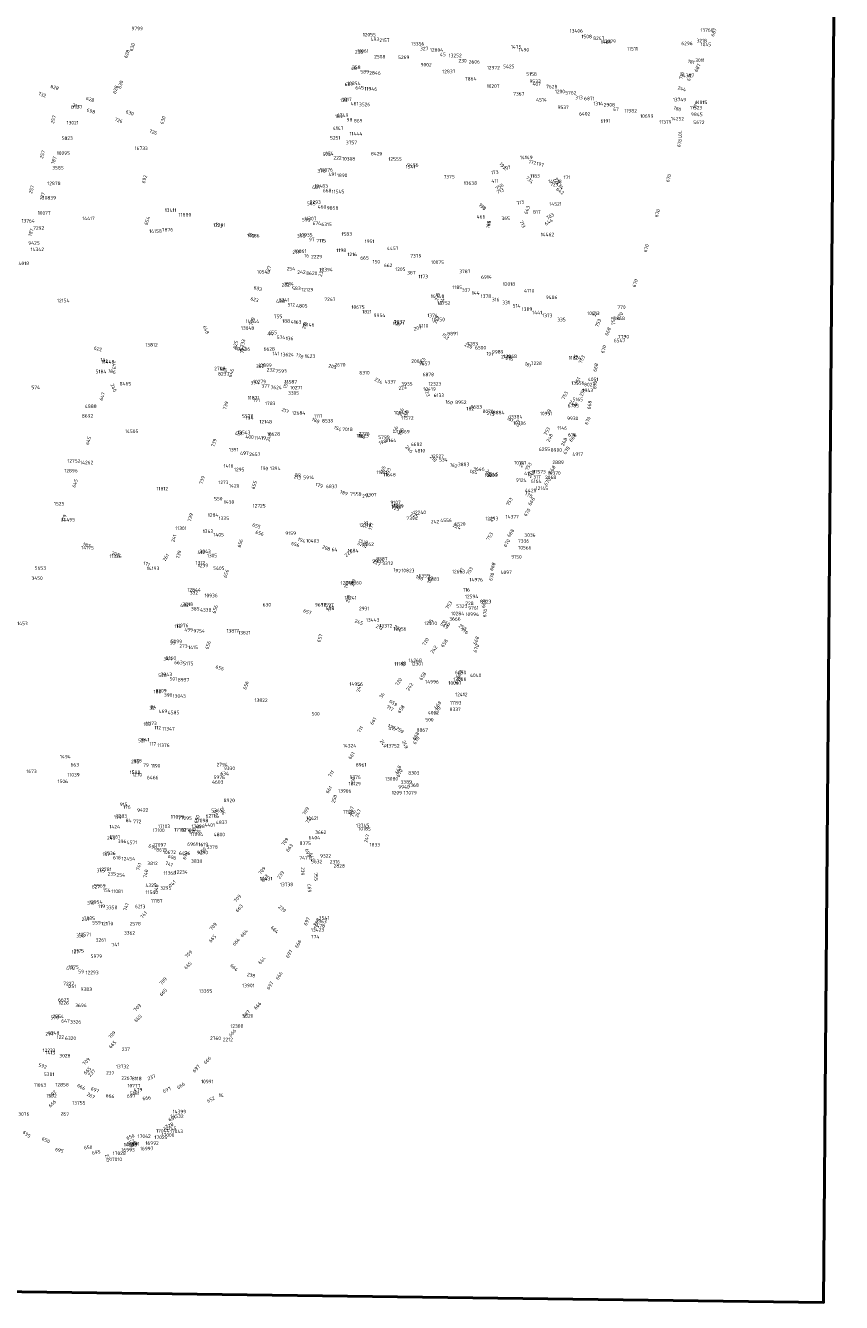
# Model space of a CAD drawing. Header units: metres. Extents: x 0 to 94175, y 0 to 466755.
# Tile 8 of 9: x 93760 to 94175, y 465553 to 466204. Entities that reach past the tile are written whole.
import ezdxf

# ---------------------------------------------------------------- set-up
doc = ezdxf.new("R2010")
doc.units = ezdxf.units.M
for name, color, linetype in [('120060_GRAS_RAND_BEPL_MText', 7, 'CONTINUOUS'), ('120070_GRAS_RAND_VERH_MText', 7, 'CONTINUOUS'), ('130020_ROZEN_RAND_GRASVERH_MText', 7, 'CONTINUOUS'), ('141020_OPGAHEESTR_RAND_GRASVERH_MText', 7, 'CONTINUOUS'), ('160020_BODEMBEDEK_RAND_GRASVERH_MText', 7, 'CONTINUOUS'), ('OEG_CAD_BOOM_POELGEEST_2023-0116_MText', 7, 'CONTINUOUS'), ('OEG_GV_BODEMBEDEKKERS_POELGEEST_IB_2023-0115_MText', 7, 'CONTINUOUS'), ('OEG_GV_BOSPANTSOEN_POELGEEST_IB_2023-0115_MText', 7, 'CONTINUOUS'), ('OEG_GV_GRAS_POELGEEST_IB_2023-0115_MText', 7, 'CONTINUOUS'), ('OEG_GV_HAAG_POELGEEST_IB_2023-0115_MText', 7, 'CONTINUOUS'), ('OEG_GV_HALFVERHARDING_POELGEEST_2023-0116_MText', 7, 'CONTINUOUS'), ('OEG_GV_OPGAANDE HEESTERS_POELGEEST_IB_2023-0115_MText', 7, 'CONTINUOUS'), ('OEG_GV_ROZEN_POELGEEST_IB_2023-0115_MText', 7, 'CONTINUOUS')]:
    doc.layers.add(name, color=color, linetype=linetype)
doc.layers.add('Kader_A0', color=4, linetype='CONTINUOUS', lineweight=50)
doc.styles.add('Leiden', font='isocp.shx')

msp = doc.modelspace()

# ---------------------------------------------------------------- linework, layer by layer
at = {"layer": 'Kader_A0', "flags": 128}
msp.add_lwpolyline([(94175.19, 466695.59), (94166.12, 465552.95), (93451.27, 465562.4), (93449.61, 465747.7), (93382.65, 465743.38), (93385.21, 466699.98)], close=True, dxfattribs=at)

# ---------------------------------------------------------------- texts
at = {"layer": '120060_GRAS_RAND_BEPL_MText', "color": 0, "char_height": 1.8, "attachment_point": 8, "style": 'Leiden'}
for s, insert, rotation in [('181', (94098.5, 466184.3), 346.88751), ('244', (94093.7, 466170.58), 344.1871), ('180', (94091.39, 466160.34), 343.35875), ('179', (94101.9, 466162.69), 69.93647), ('257', (93774.64, 466155.51), 72.61838), ('257', (93769.06, 466137.68), 72.61838), ('187', (93774.86, 466134.74), 72.40712), ('172', (94017.68, 466132.99), 350.36333), ('173', (93998.7, 466127.95), 6.26623), ('257', (93763.48, 466119.86), 72.61838), ('171', (94029.46, 466124.12), 291.30288), ('187', (93769.03, 466116.35), 72.40712), ('170', (93991.74, 466110.63), 317.92712), ('169', (93996.34, 466102.12), 78.62499), ('187', (93763.2, 466097.96), 72.40712), ('243', (93803.74, 466030.61), 275.49326), ('186', (93803.4, 466026.47), 346.72651), ('185', (93860.05, 466027.48), 341.6914), ('251', (94041.65, 466022.18), 67.94504), ('240', (93803.59, 466018.72), 292.54048), ('251', (94044.06, 466016.29), 67.85976), ('248', (94038.23, 466010.35), 336.806), ('248', (94027.33, 465993.17), 64.48066), ('248', (94034.73, 465991.13), 63.17806), ('248', (94018.1, 465974.58), 51.64561), ('178', (94015.52, 465963.62), 333.41963), ('175', (93948.59, 465957.76), 343.9408), ('241', (93835.96, 465942.07), 73.46731), ('261', (93831.79, 465932.13), 56.05026), ('252', (93981.68, 465896.24), 327.67034), ('176', (93982.82, 465894.32), 326.89135), ('242', (93968.31, 465885.21), 56.68886), ('242', (93956.01, 465866.21), 56.46409), ('177', (93945.39, 465845.4), 327.10272), ('259', (93949.79, 465843.89), 327.14759), ('249', (93941.01, 465837.28), 300.21547), ('249', (93952.09, 465836.89), 293.85391), ('250', (93927.28, 465818.51), 87.49814), ('250', (93917.72, 465809.29), 72.19126), ('247', (93929.79, 465801.89), 66.61599), ('247', (93934.23, 465789.2), 74.35145), ('239', (93890.3, 465770.36), 55.01143), ('239', (93899.92, 465772.69), 267.86445), ('239', (93889.7, 465752.87), 318.85758), ('268', (93908.63, 465746.39), 61.30506), ('238', (93874.32, 465718.86), 347.97448), ('237', (93810.75, 465681.15), 3.30513), ('237', (93793.91, 465669.3), 44.77989), ('237', (93802.61, 465668.99), 355.46721), ('237', (93824.04, 465666.85), 22.11392), ('267', (93792.47, 465657.52), 332.28602), ('267', (93779.49, 465648.08), 351.84438), ('265', (93815, 465632.72), 24.10223), ('235', (93800.6, 465626.23), 286.79546)]:
    msp.add_mtext(s, dxfattribs=dict(at, insert=insert, rotation=rotation))
at = {"layer": '120070_GRAS_RAND_VERH_MText', "color": 0, "char_height": 1.8, "attachment_point": 8, "style": 'Leiden'}
for s, insert, rotation in [('687', (94110.93, 466199.84), 68.79636), ('630', (93814.81, 466192.35), 72.55775), ('628', (93812.01, 466188.91), 72.52301), ('687', (94102.68, 466181.7), 65.46812), ('628', (93774.15, 466171.26), 341.36428), ('630', (93808.81, 466173.26), 72.55775), ('710', (94094.65, 466177.88), 74.18906), ('671', (94098.69, 466176.83), 65.89597), ('732', (93767.76, 466167.58), 341.38563), ('628', (93792.22, 466165.17), 341.36428), ('628', (93806.24, 466170.73), 71.78098), ('715', (93785.11, 466161.73), 341.38681), ('698', (93792.62, 466159.2), 341.38517), ('630', (93812.44, 466158.35), 341.36502), ('726', (93806.76, 466154.44), 341.38422), ('630', (93830.41, 466155.12), 72.34676), ('726', (93824.35, 466148.52), 341.38422), ('701', (94092.07, 466148.15), 274.82823), ('670', (94093.6, 466143.53), 74.82946), ('692', (93820.98, 466125.05), 72.65563), ('756', (94001.59, 466120.78), 34.50229), ('734', (94015.75, 466124.35), 315.89888), ('729', (94028.95, 466121.75), 358.73685), ('670', (94087.95, 466125.65), 72.4319), ('713', (94001.81, 466118.51), 25.49726), ('642', (94031.35, 466118.57), 322.29023), ('713', (94011.79, 466112.64), 12.2739), ('643', (94015.88, 466109.32), 69.11856), ('670', (94082.29, 466107.78), 72.4319), ('654', (93822.37, 466103.88), 73.12728), ('713', (94011.93, 466102.01), 294.99462), ('644', (94026.59, 466102.81), 34.14691), ('703', (94027.25, 466105.67), 31.07453), ('670', (94076.63, 466089.92), 72.4319), ('627', (93884.16, 466078.87), 72.42623), ('683', (93877.66, 466068.78), 342.27753), ('670', (94070.98, 466072.05), 72.4319), ('623', (93875.99, 466063.16), 342.86537), ('670', (94063.03, 466055.12), 57.98372), ('648', (93850.69, 466048.26), 293.90379), ('730', (93875.85, 466052.55), 72.50329), ('753', (94052.08, 466051.72), 66.3671), ('750', (94059.81, 466053.3), 96.12959), ('733', (93871.07, 466041.47), 74.21583), ('668', (94056.99, 466047.4), 65.83189), ('622', (93796.27, 466038.03), 345.24521), ('625', (93867.36, 466040.75), 72.28361), ('626', (93867.94, 466038.09), 342.79428), ('722', (93871.32, 466038.2), 72.50945), ('670', (94054.9, 466038.45), 72.56634), ('753', (94043.72, 466033.16), 65.38375), ('668', (94050.83, 466029.22), 76.39117), ('646', (93865.11, 466026.34), 72.62513), ('670', (94050.54, 466020.33), 81.48279), ('647', (93799.5, 466014.35), 72.56743), ('739', (93862.36, 466009.74), 72.04935), ('753', (94035.02, 466014.75), 64.21268), ('668', (94047.71, 466010.18), 81.18233), ('753', (94025.96, 465996.52), 62.63654), ('670', (94046.71, 466001.95), 66.81342), ('645', (93792.42, 465991.82), 72.57366), ('739', (93856.38, 465990.75), 72.51386), ('668', (94039.08, 465993.01), 50.83031), ('670', (94035.92, 465986.67), 58.80943), ('753', (94016.54, 465978.47), 61.6412), ('668', (94028.56, 465976.9), 58.55118), ('645', (93785.59, 465970.09), 72.57366), ('739', (93850.39, 465971.76), 72.51386), ('670', (94026.16, 465970.66), 56.41863), ('655', (93876.94, 465969.22), 72.48617), ('725', (93947.72, 465956.81), 341.42742), ('753', (94006.83, 465960.57), 60.73755), ('668', (94018.06, 465960.66), 56.66394), ('719', (93780, 465952.26), 72.5715), ('739', (93844.41, 465952.76), 72.51386), ('670', (94015.79, 465955.04), 56.41863), ('655', (93876.97, 465947.83), 342.48298), ('656', (93878.57, 465944.09), 342.56042), ('668', (94007.44, 465944.52), 56.66394), ('656', (93869.82, 465939.55), 72.25221), ('656', (93896.74, 465938.38), 342.56042), ('753', (93996.81, 465942.85), 59.87676), ('670', (94005.45, 465939.42), 57.64906), ('739', (93838.43, 465933.77), 72.51386), ('753', (93986.54, 465925.28), 59.05978), ('668', (93998.3, 465927.64), 69.02724), ('656', (93862.66, 465924.12), 72.39221), ('670', (93997.85, 465922.47), 73.46816), ('656', (93856.96, 465905.95), 72.7066), ('753', (93976.01, 465907.85), 58.16409), ('668', (93993.96, 465908.94), 80.81201), ('657', (93902.86, 465904.05), 342.2349), ('660', (93973.45, 465898.55), 328.32928), ('670', (93994.5, 465904.11), 81.38117), ('669', (93972.48, 465897.13), 326.72167), ('656', (93853.37, 465887.65), 72.37074), ('657', (93910.34, 465891.25), 73.61506), ('720', (93964.1, 465889.15), 56.99188), ('658', (93973.68, 465888.37), 56.68125), ('668', (93990, 465889.98), 69.88501), ('670', (93990, 465885.9), 69.49151), ('656', (93858.26, 465875.47), 342.2167), ('668', (93981.36, 465872.7), 56.58054), ('656', (93872.65, 465867.17), 73.93612), ('720', (93950.34, 465868.71), 55.77556), ('658', (93962.64, 465871.58), 56.68125), ('670', (93980.84, 465869.54), 56.17782), ('717', (93944.74, 465855.01), 327.59535), ('659', (93946.41, 465857.67), 326.74653), ('658', (93951.6, 465854.78), 56.68125), ('670', (93970.03, 465854.21), 52.40939), ('668', (93970.26, 465856.85), 52.26394), ('661', (93937.44, 465848.76), 58.14126), ('711', (93930.78, 465844.49), 57.32429), ('668', (93959.12, 465841.14), 58.27132), ('670', (93959.36, 465838.88), 57.83634), ('661', (93926.36, 465831.1), 56.42783), ('711', (93915.98, 465821.9), 56.37333), ('668', (93950.25, 465824.1), 66.90986), ('670', (93950.86, 465822.28), 62.22109), ('661', (93914.84, 465813.73), 56.57052), ('690', (93855.85, 465801.38), 290.73442), ('706', (93859.15, 465803.08), 292.65853), ('709', (93903.12, 465802.9), 56.84994), ('667', (93926.22, 465803.34), 69.83041), ('716', (93927.22, 465801.83), 71.60212), ('690', (93847.29, 465794.02), 21.59818), ('690', (93847.68, 465798.99), 72.52565), ('721', (93904.6, 465798.4), 56.15425), ('690', (93824.05, 465784.27), 342.25768), ('690', (93850.43, 465782.31), 47.55509), ('709', (93892.48, 465787.28), 55.63698), ('663', (93894.7, 465784.12), 53.94239), ('697', (93902.5, 465781.83), 288.65744), ('741', (93832.42, 465775.51), 342.55569), ('690', (93833.96, 465778.95), 342.41648), ('690', (93841.85, 465780.45), 72.52565), ('662', (93904.52, 465779.72), 287.70747), ('741', (93818.09, 465774.83), 72.50004), ('740', (93821.72, 465771.32), 79.7552), ('709', (93880.73, 465772.45), 49.62631), ('663', (93882.13, 465768.48), 49.62702), ('755', (93906.63, 465769.87), 274.26525), ('740', (93827.03, 465763.67), 79.75574), ('741', (93835.06, 465765.67), 47.13791), ('697', (93905.13, 465764.11), 89.57381), ('709', (93868.22, 465758.29), 49.1448), ('741', (93811.6, 465754.26), 72.50004), ('741', (93820.39, 465749.87), 47.1378), ('663', (93869.1, 465753.24), 49.14462), ('709', (93855.86, 465744), 49.14441), ('664', (93885.88, 465742.25), 317.04577), ('697', (93903.67, 465746.75), 65.6862), ('665', (93855.48, 465737.77), 48.08929), ('664', (93867.52, 465736.07), 47.47175), ('664', (93871.56, 465740.48), 47.51173), ('741', (93805.4, 465734.42), 3.97697), ('709', (93843.31, 465729.87), 47.25563), ('697', (93894.63, 465730.12), 59.0516), ('666', (93899.19, 465735.25), 61.38779), ('665', (93842.96, 465724.08), 47.25563), ('664', (93865.26, 465722.95), 316.95764), ('664', (93880.65, 465726.67), 46.98999), ('709', (93830.34, 465716.12), 45.9022), ('666', (93889.51, 465718.99), 58.7798), ('665', (93830.36, 465710.45), 47.2516), ('697', (93884.82, 465713.95), 56.40571), ('666', (93878.45, 465703.62), 47.99134), ('709', (93817.19, 465702.56), 45.90746), ('665', (93817.47, 465697.1), 45.90548), ('697', (93872.75, 465699.38), 47.55665), ('666', (93865.63, 465689.71), 47.5258), ('709', (93804.29, 465688.77), 47.47256), ('665', (93804.57, 465683.77), 45.94849), ('592', (93768.03, 465672.6), 342.67828), ('709', (93791.17, 465675.17), 45.94669), ('665', (93791.67, 465670.44), 45.94849), ('697', (93847.25, 465671.49), 47.55665), ('666', (93852.87, 465675.76), 47.5258), ('592', (93773.96, 465658.47), 43.01272), ('666', (93787.55, 465662), 332.30347), ('697', (93794.64, 465660.5), 338.18177), ('697', (93831.97, 465660.47), 22.48482), ('666', (93839.2, 465662.68), 32.60994), ('666', (93773.8, 465653.6), 43.19692), ('666', (93802.51, 465657.29), 351.38794), ('697', (93813.33, 465657.28), 357.71863), ('666', (93821.41, 465656.22), 7.99359), ('652', (93854.43, 465655.56), 25.92669), ('651', (93834.61, 465645.91), 24.06705), ('695', (93759.61, 465637.99), 322.32192), ('728', (93833.2, 465642.3), 23.71893), ('650', (93769.55, 465634.91), 332.75756), ('650', (93813.34, 465636.52), 22.46914), ('653', (93813.63, 465633.7), 23.44178), ('695', (93776.64, 465629.68), 347.8722), ('650', (93791.56, 465631.09), 4.26503), ('695', (93795.69, 465628.58), 8.09037)]:
    msp.add_mtext(s, dxfattribs=dict(at, insert=insert, rotation=rotation))
at = {"layer": '130020_ROZEN_RAND_GRASVERH_MText', "color": 0, "char_height": 1.8, "attachment_point": 8, "style": 'Leiden'}
for s, insert, rotation in [('34', (94031.68, 466120.89), 317.77505), ('32', (94050.36, 466056.08), 60.67738), ('26', (94040.48, 466034.31), 65.32391), ('33', (94026.91, 466006.34), 63.4389), ('25', (94013.07, 465979.44), 61.71951), ('24', (93997.83, 465951.78), 60.59101), ('37', (93982.42, 465925.42), 59.35318), ('35', (93966.63, 465899.34), 57.93707), ('36', (93952.77, 465878.08), 56.18787), ('36', (93941.84, 465861.77), 56.18787)]:
    msp.add_mtext(s, dxfattribs=dict(at, insert=insert, rotation=rotation))
at = {"layer": '141020_OPGAHEESTR_RAND_GRASVERH_MText', "color": 0, "char_height": 1.8, "attachment_point": 8, "style": 'Leiden'}
for s, insert, rotation in [('197', (94001.89, 466131.5), 309.30628), ('197', (94005.19, 466130.15), 20.60504), ('197', (94021.51, 466132.04), 345.38619), ('195', (93991.73, 466110.64), 317.92712), ('196', (93996.34, 466102.12), 78.62499), ('237', (93911.01, 466077.49), 72.78038), ('230', (93970.22, 466065.22), 72.41931), ('194', (93972.49, 466062.59), 72.44238), ('221', (93902.57, 466050.59), 72.61909), ('229', (93969.55, 466053.56), 73.6432), ('234', (93938.97, 466021.79), 330.40242), ('223', (93951.77, 466018.19), 10.26644), ('248', (93884.49, 465993.59), 73.41913), ('246', (93954.35, 465987.16), 314.44367), ('213', (93897.9, 465972.62), 347.56669), ('193', (93945.16, 465976.12), 72.66371), ('243', (93948.59, 465957.76), 343.9408), ('225', (93957.35, 465953.28), 338.46229), ('242', (93968.17, 465949.91), 0.99856), ('224', (93978.94, 465947.5), 336.60841), ('245', (93929.08, 465898.82), 340.01728), ('212', (93939.52, 465896.19), 337.51822), ('241', (93930.24, 465865.76), 79.12739)]:
    msp.add_mtext(s, dxfattribs=dict(at, insert=insert, rotation=rotation))
at = {"layer": '160020_BODEMBEDEK_RAND_GRASVERH_MText', "color": 0, "char_height": 1.8, "attachment_point": 8, "style": 'Leiden'}
for s, insert, rotation in [('193', (93857.88, 466101.06), 342.55593), ('192', (93874.32, 466095.9), 342.08137), ('221', (93948.39, 466051.01), 332.18581), ('207', (93959.51, 466048.58), 12.79424), ('153', (93972.91, 466044.55), 320.72099), ('220', (93984.85, 466039.62), 335.27284), ('191', (93995.87, 466035.39), 350.42807), ('183', (93799.29, 466032.1), 342.72346), ('178', (93898.94, 466034.49), 338.48123), ('205', (93915.69, 466029), 344.08038), ('213', (93962.83, 466032.14), 72.51576), ('216', (94005.91, 466033.04), 349.98496), ('181', (94015.14, 466030), 335.64933), ('155', (93893.02, 466020.29), 72.75219), ('223', (93963.4, 466016.43), 281.57674), ('160', (93975.16, 466010.83), 348.72014), ('217', (93891.57, 466006.6), 336.14324), ('226', (93951.68, 466006.38), 72.46543), ('158', (93954.49, 466005.49), 72.55699), ('182', (93986.13, 466007.55), 1.06379), ('215', (93996.39, 466004.93), 348.31542), ('161', (94006, 466002.25), 328.93122), ('188', (93907.03, 466001.53), 336.5761), ('154', (93918.21, 465997.45), 337.60885), ('156', (93948.82, 465997.34), 72.46143), ('196', (93951.65, 465996.45), 72.55369), ('175', (94009.54, 466000.68), 287.10398), ('184', (93930.39, 465993.38), 341.86097), ('198', (93941.73, 465990.51), 16.90032), ('190', (93881.16, 465977.1), 354.34454), ('165', (93942.47, 465976.97), 72.596), ('210', (93966.71, 465982.37), 316.57874), ('162', (93977.53, 465978.61), 347.3286), ('164', (93987.55, 465975.32), 348.21117), ('200', (93994.75, 465974.96), 299.05963), ('179', (93908.9, 465968.46), 341.34021), ('189', (93921.46, 465964.67), 340.09842), ('214', (93933.06, 465963.04), 5.55899), ('176', (93933.62, 465949.14), 72.34063), ('177', (93936.41, 465948.2), 72.64185), ('187', (93790.49, 465938.05), 342.52836), ('194', (93899.91, 465940.49), 341.88998), ('212', (93930.89, 465939.95), 70.38488), ('206', (93933.49, 465939.1), 71.65393), ('202', (93805.19, 465933.45), 342.4162), ('208', (93912.45, 465936.57), 338.14923), ('222', (93924.6, 465934.03), 39.89454), ('171', (93820.95, 465928.43), 342.40458), ('227', (93938.11, 465929.04), 333.61382), ('197', (93948.59, 465924.96), 344.64479), ('199', (93924.02, 465918.55), 72.34327), ('219', (93927.31, 465919.45), 72.64296), ('168', (93959.93, 465921.43), 338.73095), ('185', (93966.51, 465920.94), 66.6818), ('170', (93915.38, 465905.61), 21.57953), ('218', (93924.79, 465911.28), 77.68457), ('224', (93948.67, 465895.69), 326.49986)]:
    msp.add_mtext(s, dxfattribs=dict(at, insert=insert, rotation=rotation))
at = {"layer": 'OEG_CAD_BOOM_POELGEEST_2023-0116_MText', "color": 0, "char_height": 1.8, "style": 'Leiden'}
for s, insert, attachment_point in [('12055', (93931.37, 466198.98), 4), ('13406', (94036.78, 466200.92), 4), ('2157', (93939.81, 466196.12), 4), ('13356', (93955.97, 466194.34), 4), ('8247', (94048.69, 466197.15), 4), ('12079', (94053.69, 466195.57), 4), ('6296', (94099.35, 466193.61), 9), ('3218', (94101.38, 466195.96), 4), ('1045', (94103.52, 466193.99), 4), ('11061', (93928.55, 466190.64), 4), ('2508', (93937.17, 466187.78), 4), ('5269', (93949.32, 466187.41), 4), ('12804', (93965.55, 466191.16), 4), ('13252', (93975.15, 466188.36), 4), ('11511', (94065.99, 466191.77), 4), ('3011', (94100.75, 466185.94), 4), ('358', (93925.9, 466182.37), 4), ('2846', (93934.68, 466179.49), 4), ('9002', (93960.82, 466183.64), 4), ('12837', (93971.86, 466180.23), 4), ('2606', (93985.35, 466185.15), 4), ('12972', (93994.56, 466182.15), 4), ('5425', (94002.86, 466182.77), 4), ('10354', (93923.44, 466174.14), 4), ('7864', (93983.39, 466176.51), 4), ('5158', (94014.64, 466178.91), 4), ('9533', (94016.28, 466175.23), 4), ('11946', (93932.23, 466171.36), 4), ('10207', (93994.53, 466172.78), 4), ('7367', (94007.98, 466168.82), 4), ('7628', (94024.77, 466172.51), 4), ('5762', (94034.5, 466169.38), 4), ('6871', (94044.1, 466166.43), 4), ('8527', (93782.74, 466162.08), 4), ('1817', (93920.82, 466166.03), 4), ('3526', (93929.46, 466163.41), 4), ('4514', (94019.64, 466165.78), 4), ('9537', (94030.56, 466161.97), 4), ('2908', (94054.09, 466163.25), 4), ('11982', (94064.63, 466160.18), 4), ('11523', (94098.01, 466161.79), 4), ('11815', (94100.87, 466164.5), 4), ('13021', (93780.51, 466154.13), 4), ('6749', (93918.24, 466157.92), 4), ('869', (93926.82, 466155.12), 4), ('6402', (94041.53, 466158.65), 4), ('6191', (94052.52, 466155.01), 4), ('10699', (94072.65, 466157.48), 4), ('11379', (94082.36, 466154.43), 4), ('9845', (94098.53, 466158.33), 4), ('5672', (94099.75, 466154.29), 4), ('4147', (93916.13, 466151.33), 4), ('11444', (93924.62, 466148.51), 4), ('5823', (93777.9, 466146.24), 4), ('16733', (93815.15, 466141.09), 4), ('5251', (93914.72, 466146.37), 4), ('3757', (93922.77, 466144.03), 4), ('10095', (93775.5, 466138.63), 4), ('654', (93912.1, 466138.42), 4), ('10308', (93920.87, 466135.72), 4), ('8420', (93935.5, 466138.36), 4), ('12555', (93944.45, 466135.62), 4), ('3585', (93773.18, 466131.15), 4), ('12076', (93909.53, 466130.12), 4), ('1890', (93918.18, 466127.29), 4), ('9456', (93953.89, 466132.58), 4), ('12878', (93770.66, 466123.18), 4), ('13483', (93906.77, 466121.82), 4), ('7375', (93972.53, 466126.59), 4), ('13638', (93982.84, 466123.33), 4), ('10839', (93768.31, 466115.82), 4), ('11545', (93915.54, 466119.01), 4), ('10077', (93765.82, 466108.16), 4), ('13411', (93830.52, 466109.54), 4), ('8293', (93904.24, 466113.63), 4), ('9858', (93913.02, 466110.67), 4), ('11880', (93837.58, 466107.19), 4), ('11307', (93901.61, 466105.28), 4), ('6315', (93910.26, 466102.3), 4), ('7292', (93763.47, 466100.48), 4), ('7876', (93828.98, 466099.61), 4), ('10935', (93899.08, 466096.95), 4), ('1583', (93920.52, 466097.39), 4), ('9425', (93760.98, 466092.83), 4), ('10861', (93896.36, 466088.66), 4), ('7115', (93907.74, 466094.02), 4), ('1951', (93932.36, 466093.68), 4), ('4457', (93943.66, 466090.08), 4), ('4018', (93756.01, 466082.44), 4), ('2229', (93905.05, 466085.86), 4), ('7379', (93955.55, 466086.27), 4), ('10075', (93966.16, 466083.03), 4), ('8620', (93902.52, 466077.43), 4), ('3787', (93980.48, 466078.33), 4), ('6914', (93991.63, 466075.48), 4), ('1814', (93891.23, 466072.01), 4), ('12129', (93900.04, 466069.06), 4), ('12018', (94002.68, 466071.91), 4), ('12154', (93775.64, 466063.5), 4), ('5341', (93888.61, 466063.79), 4), ('7267', (93911.8, 466064.13), 4), ('4710', (94013.51, 466068.49), 4), ('9486', (94024.6, 466065.11), 4), ('4805', (93897.39, 466060.8), 4), ('10675', (93925.62, 466060.15), 4), ('1821', (93931.03, 466057.81), 4), ('9954', (93936.92, 466055.98), 4), ('755', (93886.04, 466055.39), 4), ('4163', (93894.71, 466052.56), 4), ('7937', (93947.18, 466052.63), 4), ('5110', (93959.93, 466050.6), 4), ('655', (93883.35, 466047.21), 4), ('136', (93892.17, 466044.18), 4), ('8891', (93974.34, 466046.65), 4), ('6547', (94059.25, 466043.14), 4), ('7790', (94061.33, 466045.1), 4), ('6628', (93880.85, 466038.82), 4), ('7783', (93984.3, 466041.46), 4), ('6500', (93988.54, 466039.48), 4), ('9989', (93997.15, 466037.33), 4), ('10899', (93878.16, 466030.54), 4), ('13624', (93889.57, 466035.96), 4), ('1423', (93901.84, 466035.14), 4), ('2670', (93916.97, 466030.76), 4), ('2410', (94001.85, 466034.92), 4), ('7228', (94016.95, 466031.53), 4), ('5184', (93795.27, 466027.33), 4), ('2748', (93855.7, 466028.85), 4), ('8237', (93857.65, 466026.17), 4), ('7593', (93886.88, 466027.55), 4), ('8310', (93929.59, 466026.72), 4), ('6878', (93961.8, 466025.82), 4), ('4051', (94046.06, 466023.34), 4), ('8465', (93807.53, 466021.14), 4), ('10279', (93875.48, 466022.21), 4), ('7624', (93884.39, 466019.22), 4), ('10271', (93894.38, 466019.09), 4), ('4337', (93942.46, 466022.1), 4), ('3935', (93950.98, 466021.01), 4), ('12323', (93964.76, 466021.01), 4), ('13556', (94040.88, 466020.55), 8), ('1943', (94043.28, 466017.71), 4), ('8023', (94044.09, 466020.69), 4), ('11821', (93872.79, 466013.91), 4), ('1783', (93881.57, 466011.08), 4), ('3305', (93893.32, 466016.39), 4), ('6133', (93967.52, 466015.22), 4), ('8952', (93978.39, 466011.63), 4), ('5165', (94038.21, 466013.1), 4), ('8692', (93788.25, 466004.72), 4), ('4888', (93789.78, 466009.63), 4), ('5578', (93869.9, 466004.59), 4), ('12684', (93895.25, 466006.22), 4), ('1117', (93906.47, 466003.79), 7), ('9683', (93986.21, 466009.3), 4), ('8070', (93992.31, 466007), 4), ('8884', (93997.55, 466006.41), 4), ('13384', (94005.88, 466004.26), 4), ('6785', (94035.76, 466009.95), 4), ('12148', (93878.75, 466001.75), 4), ('8539', (93910.59, 466002.2), 4), ('7018', (93920.94, 465997.87), 4), ('1146', (94030.44, 465998.51), 4), ('9930', (94035.42, 466003.44), 4), ('13543', (93867.38, 465996.25), 4), ('11419', (93876.07, 465993.49), 4), ('7726', (93929.26, 465995.65), 4), ('5799', (93939.26, 465992.97), 7), ('8164', (93942.95, 465992.28), 4), ('619', (94035.93, 465995.06), 4), ('2657', (93873.5, 465985.14), 4), ('6682', (93955.83, 465990.25), 4), ('4810', (93957.74, 465986.94), 4), ('12527', (93966.09, 465984.14), 4), ('6255', (94023.97, 465986.83), 8), ('8900', (94027.08, 465987.34), 4), ('4917', (94038.15, 465985.22), 4), ('12752', (93780.91, 465981.76), 4), ('1394', (93884.06, 465977.96), 4), ('534', (93970.21, 465982.4), 4), ('3883', (93979.81, 465979.98), 4), ('2889', (94027.95, 465981.06), 4), ('12896', (93779.34, 465976.82), 4), ('89', (93896.76, 465974.55), 4), ('5914', (93901.06, 465973.36), 4), ('3646', (93987.65, 465977.59), 4), ('12245', (93993.76, 465974.95), 4), ('9124', (94014.74, 465971.07), 9), ('4151', (94018.53, 465974.5), 9), ('6164', (94017, 465971.46), 4), ('317', (94022, 465972.74), 9), ('11573', (94021.44, 465975.4), 8), ('2068', (94024.24, 465973.39), 4), ('10370', (94025.62, 465975.59), 4), ('11812', (93826.31, 465967.64), 4), ('6837', (93912.63, 465968.77), 4), ('7558', (93924.94, 465964.88), 4), ('4428', (94013.99, 465966.72), 4), ('12145', (94019.45, 465967.87), 4), ('1525', (93774.08, 465959.98), 4), ('3307', (93932.81, 465964.57), 4), ('9107', (93945.45, 465960.63), 4), ('7394', (93959.36, 465953.39), 3), ('12240', (93956.96, 465955.53), 4), ('11301', (93835.84, 465947.48), 4), ('4556', (93970.82, 465951.5), 4), ('6520', (93978.06, 465949.6), 4), ('9159', (93891.93, 465944.88), 4), ('10403', (93902.5, 465941.07), 4), ('7336', (94010.46, 465940.97), 4), ('3034', (94013.71, 465943.96), 4), ('2843', (93848.15, 465935.68), 4), ('64', (93915.44, 465936.63), 4), ('1084', (93923.71, 465936.08), 4), ('9150', (94007.04, 465932.91), 4), ('10566', (94010.57, 465937.56), 4), ('5653', (93764.23, 465927.22), 4), ('1312', (93846.24, 465929.86), 4), ('5405', (93855.14, 465927.12), 4), ('8387', (93938.15, 465931.93), 4), ('3372', (93941.26, 465929.57), 4), ('10823', (93951.05, 465925.92), 4), ('3450', (93762.61, 465922.05), 4), ('6359', (93959.78, 465923.27), 4), ('4097', (94001.54, 465925.04), 4), ('12844', (93842.04, 465916.09), 4), ('10936', (93850.75, 465913.2), 4), ('12594', (93983.41, 465912.7), 4), ('3818', (93839.49, 465908.75), 4), ('9698', (93906.96, 465908.48), 4), ('455', (93912.51, 465906.68), 4), ('2931', (93929.46, 465906.57), 4), ('5323', (93981.79, 465906.9), 8), ('728', (93983.56, 465909.18), 4), ('9761', (93985.07, 465906.88), 4), ('8523', (93991.07, 465910.11), 4), ('4338', (93848.47, 465905.86), 4), ('13443', (93932.95, 465900.72), 4), ('3666', (93975.45, 465901.28), 4), ('10284', (93976.29, 465904.03), 4), ('10994', (93983.72, 465903.64), 4), ('1453', (93755.29, 465898.97), 4), ('11976', (93836.24, 465897.92), 4), ('9754', (93845.09, 465895.11), 4), ('13372', (93939.86, 465897.78), 4), ('5099', (93833.53, 465889.79), 4), ('1415', (93842.42, 465886.79), 4), ('8160', (93830.94, 465881.31), 4), ('5175', (93839.82, 465878.55), 4), ('6650', (93978.34, 465873.98), 4), ('3943', (93828.39, 465873), 4), ('8997', (93837.13, 465870.23), 4), ('10067', (93975.02, 465868.65), 4), ('13088', (93977.42, 465870.46), 4), ('4040', (93985.98, 465872.55), 4), ('8209', (93825.74, 465864.69), 4), ('13043', (93834.54, 465861.96), 4), ('12412', (93978.46, 465862.77), 4), ('84', (93823.15, 465856.39), 4), ('8337', (93975.56, 465855.18), 4), ('11193', (93975.76, 465858.52), 4), ('11173', (93820.6, 465848.07), 4), ('4585', (93832.02, 465853.57), 4), ('500', (93963.22, 465849.9), 4), ('4022', (93964.53, 465853.44), 4), ('11347', (93829.26, 465845.28), 4), ('8867', (93958.7, 465844.65), 4), ('1041', (93817.83, 465839.74), 4), ('11376', (93826.69, 465836.9), 4), ('338', (93814.49, 465829.04), 4), ('11039', (93780.89, 465821.8), 4), ('663', (93782.49, 465826.99), 4), ('1598', (93812.67, 465823.12), 4), ('1190', (93823.41, 465826.39), 4), ('2794', (93856.88, 465826.13), 7), ('634', (93858.85, 465822.49), 4), ('9330', (93860.65, 465825.16), 4), ('8961', (93927.78, 465826.88), 4), ('8303', (93954.51, 465822.8), 4), ('6466', (93821.45, 465820.42), 4), ('4603', (93854.59, 465818.14), 4), ('5976', (93855.34, 465820.54), 4), ('10129', (93924.17, 465817.29), 4), ('9376', (93924.6, 465820.63), 4), ('13080', (93949.36, 465818.9), 9), ('9940', (93949.42, 465814.73), 7), ('3389', (93950.62, 465818.18), 4), ('1368', (93954.59, 465816.55), 4), ('8920', (93860.49, 465808.78), 4), ('1209', (93948.75, 465811.78), 8), ('17079', (93952.19, 465812.67), 4), ('915', (93807.59, 465806.74), 4), ('9422', (93816.4, 465803.84), 4), ('5365', (93854.2, 465803.64), 4), ('1152', (93921.43, 465802.98), 4), ('7283', (93805.66, 465800.82), 4), ('772', (93814.42, 465798.05), 4), ('17103', (93827.02, 465795.6), 4), ('17099', (93833.57, 465800.42), 4), ('17095', (93840.95, 465798.85), 8), ('17096', (93844.15, 465795.56), 4), ('17098', (93845.93, 465798.54), 4), ('4401', (93850.65, 465796.2), 4), ('6211', (93851.33, 465800.9), 4), ('4837', (93856.53, 465797.6), 4), ('6561', (93802.34, 465790.29), 4), ('17100', (93830.43, 465793.57), 6), ('17102', (93835.28, 465793.8), 4), ('17104', (93839.35, 465792.83), 7), ('17094', (93843.28, 465791.54), 4), ('4800', (93855.44, 465791.42), 4), ('6404', (93903.79, 465789.81), 4), ('3662', (93907.1, 465792.59), 4), ('4571', (93811.08, 465787.36), 4), ('17097', (93824.5, 465786.11), 4), ('8619', (93826.13, 465783.62), 4), ('6961', (93841.94, 465786.5), 4), ('1619', (93847.66, 465786.33), 4), ('5378', (93851.74, 465785.05), 4), ('8375', (93904.94, 465787.88), 3), ('9536', (93799.67, 465781.84), 4), ('12454', (93808.54, 465779.05), 4), ('3812', (93821.61, 465776.69), 4), ('10672', (93829.59, 465782.33), 4), ('6436', (93837.8, 465781.87), 4), ('3830', (93843.9, 465777.82), 4), ('9790', (93846.78, 465782.23), 4), ('7477', (93899.06, 465779.53), 4), ('5632', (93910.73, 465778.53), 3), ('9322', (93909.6, 465779.6), 7), ('2316', (93914.55, 465776.6), 7), ('12781', (93797.16, 465773.64), 4), ('254', (93805.9, 465770.79), 4), ('11368', (93829.92, 465771.74), 4), ('12234', (93835.56, 465772.24), 4), ('2828', (93916.5, 465775.43), 4), ('5969', (93794.52, 465765.28), 4), ('4325', (93820.68, 465765.54), 4), ('3295', (93828.19, 465764.21), 4), ('12954', (93791.94, 465756.98), 4), ('11081', (93803.29, 465762.47), 4), ('11187', (93823.48, 465757.64), 4), ('3358', (93800.61, 465754.24), 4), ('6213', (93815.34, 465754.74), 4), ('7835', (93789.18, 465748.72), 4), ('12170', (93798.1, 465746.02), 4), ('2578', (93812.62, 465745.98), 4), ('2478', (93906.35, 465744.88), 4), ('2363', (93907.32, 465747.11), 4), ('3541', (93908.94, 465748.9), 4), ('12571', (93786.68, 465740.43), 4), ('3261', (93795.34, 465737.65), 4), ('3362', (93809.76, 465741.27), 4), ('774', (93904.91, 465739.37), 4), ('13423', (93904.94, 465742.72), 4), ('2175', (93784.1, 465732.09), 4), ('5979', (93792.74, 465729.41), 4), ('1875', (93781.31, 465723.84), 4), ('12293', (93790.19, 465721.11), 4), ('7227', (93778.79, 465715.47), 4), ('9383', (93787.6, 465712.58), 4), ('6625', (93776.18, 465707.19), 4), ('2554', (93773.33, 465698.73), 4), ('3696', (93784.93, 465704.34), 4), ('5620', (93870.02, 465699.01), 4), ('3326', (93782.29, 465695.95), 4), ('12308', (93863.92, 465693.76), 4), ('9248', (93770.99, 465690.26), 4), ('6320', (93779.74, 465687.6), 4), ('2760', (93856.35, 465686.69), 8), ('2212', (93860.08, 465686.96), 4), ('12233', (93768.25, 465681.4), 4), ('3028', (93776.83, 465678.72), 4), ('5381', (93768.92, 465669.25), 4), ('2267', (93808.39, 465667.32), 4), ('8118', (93813.71, 465667.06), 4), ('10991', (93849.03, 465665.54), 4), ('12858', (93774.79, 465663.96), 4), ('10777', (93811.53, 465662.51), 7), ('5181', (93812.75, 465659.57), 4), ('479', (93814.68, 465661.36), 4), ('1592', (93770.2, 465658.27), 4), ('3076', (93755.91, 465648.96), 4), ('17044', (93829.51, 465639.48), 8), ('17043', (93833.19, 465640.14), 4), ('16981', (93814.46, 465632.89), 8), ('17042', (93823.34, 465636.81), 9), ('16992', (93820.67, 465634.17), 4), ('17025', (93825.27, 465637.14), 4), ('17000', (93832.14, 465639.16), 2), ('17028', (93804.01, 465628.09), 7), ('16993', (93815.2, 465631.63), 3), ('16997', (93817.89, 465632.28), 1), ('17010', (93802.57, 465625.88), 4)]:
    msp.add_mtext(s, dxfattribs=dict(at, insert=insert, attachment_point=attachment_point))
at = {"layer": 'OEG_GV_BODEMBEDEKKERS_POELGEEST_IB_2023-0115_MText', "color": 0, "char_height": 1.8, "attachment_point": 5, "style": 'Leiden'}
for s, insert in [('12291', (93858.25, 466101.94)), ('14186', (93875.55, 466096.58)), ('11071', (93949.5, 466051.83)), ('11449', (93801.65, 466032.28)), ('9657', (93962.85, 466031.42)), ('12968', (94006.5, 466035.05)), ('11587', (93894.7, 466022.05)), ('10419', (93965.38, 466018.4)), ('10945', (93950.65, 466006.36)), ('11572', (93954.11, 466003.65)), ('10706', (94011.25, 466001.06)), ('11623', (93931.29, 465994.65)), ('12869', (93951.85, 465996.69)), ('11221', (93941.14, 465975.98)), ('12005', (93996.73, 465974.46)), ('12719', (93932.59, 465949.07)), ('10262', (93933.73, 465939.35)), ('14175', (93791.18, 465937.56)), ('11326', (93805.42, 465933.21)), ('14193', (93824.54, 465927.03)), ('9983', (93939.1, 465930.76)), ('12848', (93923.51, 465919.59)), ('10360', (93927.53, 465919.69)), ('10183', (93967.31, 465921.55)), ('11597', (93913.39, 465908.4)), ('13241', (93925.11, 465911.96)), ('10056', (93950.32, 465896.18))]:
    msp.add_mtext(s, dxfattribs=dict(at, insert=insert))
at = {"layer": 'OEG_GV_BOSPANTSOEN_POELGEEST_IB_2023-0115_MText', "color": 0, "char_height": 1.8, "attachment_point": 5, "style": 'Leiden'}
for s, insert in [('13760', (94106.66, 466201.31)), ('13749', (94092.7, 466165.89)), ('13764', (93760.91, 466104.1)), ('13752', (93946.75, 465836.57)), ('13906', (93922.19, 465813.62)), ('13745', (93931.28, 465796.02)), ('13738', (93892.56, 465765.96)), ('13901', (93873.1, 465714.47)), ('13732', (93808.92, 465673.2)), ('13755', (93786.75, 465654.66))]:
    msp.add_mtext(s, dxfattribs=dict(at, insert=insert))
at = {"layer": 'OEG_GV_GRAS_POELGEEST_IB_2023-0115_MText', "color": 0, "char_height": 1.8, "attachment_point": 5, "style": 'Leiden'}
for s, insert in [('14397', (94096.79, 466178.2)), ('14252', (94091.66, 466156.14)), ('411', (93998.61, 466124.45)), ('1183', (94019.09, 466126.98)), ('14538', (94029.25, 466124.18)), ('817', (94020.03, 466108.62)), ('14521', (94029.52, 466112.71)), ('14417', (93791.64, 466105.34)), ('365', (94004.18, 466105.37)), ('14158', (93825.78, 466098.86)), ('14462', (94025.44, 466097.15)), ('14342', (93765.54, 466089.56)), ('10547', (93880.87, 466078.07)), ('770', (94063.15, 466060.11)), ('13048', (93872.7, 466049.45)), ('14244', (93875.15, 466052.97)), ('13812', (93823.73, 466040.9)), ('14406', (93870.58, 466038.75)), ('574', (93764.75, 466019.21)), ('14505', (93813.64, 465996.9)), ('14262', (93790.71, 465980.97)), ('12725', (93878.58, 465958.91)), ('14495', (93781.34, 465951.83)), ('14377', (94007.49, 465953.32)), ('14976', (93989.14, 465921.27)), ('116', (93984.23, 465916.08)), ('630', (93882.52, 465908.54)), ('13817', (93865.12, 465895.19)), ('13821', (93871.03, 465894.23)), ('14268', (93958.08, 465880.16)), ('12301', (93958.95, 465878.35)), ('14996', (93966.63, 465869.21)), ('13822', (93879.56, 465859.84)), ('500', (93907.34, 465852.89)), ('14324', (93924.62, 465836.68)), ('14421', (93905.68, 465799.74)), ('10775', (93845.64, 465792.82)), ('10185', (93932.28, 465794.27)), ('1833', (93937.52, 465786.25)), ('14431', (93882.12, 465768.95)), ('11540', (93823.88, 465761.99)), ('13355', (93851.33, 465711.64)), ('11063', (93766.95, 465663.81)), ('14', (93859.27, 465658.58)), ('14532', (93836.69, 465647.89)), ('14399', (93837.97, 465650.22)), ('14245', (93833.04, 465641.65)), ('14283', (93813.03, 465633.37))]:
    msp.add_mtext(s, dxfattribs=dict(at, insert=insert))
at = {"layer": 'OEG_GV_HAAG_POELGEEST_IB_2023-0115_MText', "color": 0, "char_height": 1.8, "attachment_point": 5, "style": 'Leiden'}
for s, insert in [('493', (93937.54, 466196.64)), ('1475', (94009.47, 466192.76)), ('1508', (94045.44, 466198.02)), ('1489', (94055.34, 466195.19)), ('238', (93929.48, 466190.13)), ('327', (93962.64, 466191.88)), ('45', (93972.17, 466188.87)), ('1490', (94013.4, 466191.27)), ('48', (93926.86, 466181.79)), ('589', (93932.31, 466180.08)), ('230', (93982.19, 466185.74)), ('667', (93924.33, 466173.69)), ('407', (94019.92, 466173.79)), ('645', (93929.77, 466171.96)), ('1200', (94031.77, 466170.02)), ('313', (94041.49, 466166.96)), ('123', (93921.74, 466165.52)), ('481', (93927.19, 466163.81)), ('1314', (94051.28, 466163.86)), ('67', (94060.34, 466161)), ('189', (93919.21, 466157.38)), ('98', (93924.6, 466155.66)), ('576', (93913.06, 466137.98)), ('222', (93918.49, 466136.21)), ('378', (93910.4, 466129.58)), ('491', (93915.89, 466127.85)), ('1541', (93955.72, 466131.73)), ('487', (93907.76, 466121.26)), ('668', (93913.23, 466119.55)), ('545', (93905.15, 466112.93)), ('460', (93910.59, 466111.23)), ('595', (93902.54, 466104.66)), ('674', (93907.95, 466102.91)), ('393', (93899.94, 466096.36)), ('97', (93905.37, 466094.6)), ('1198', (93920.46, 466089.1)), ('271', (93897.34, 466088.07)), ('16', (93902.78, 466086.38)), ('1216', (93925.98, 466087.02)), ('665', (93932.27, 466085.24)), ('150', (93938.25, 466083.26)), ('254', (93894.73, 466079.72)), ('242', (93900.17, 466077.99)), ('662', (93944.28, 466081.41)), ('1205', (93950.52, 466079.48)), ('387', (93956.13, 466077.69)), ('1173', (93962.15, 466075.72)), ('282', (93892.11, 466071.46)), ('583', (93897.54, 466069.68)), ('1185', (93979.51, 466070.25)), ('337', (93983.96, 466068.79)), ('488', (93889.49, 466063.16)), ('144', (93988.9, 466067.34)), ('1378', (93994.12, 466065.72)), ('316', (93999.06, 466064)), ('331', (94004.33, 466062.49)), ('512', (93894.95, 466061.39)), ('1374', (93966.97, 466055.9)), ('514', (94009.69, 466060.8)), ('1389', (94015.02, 466059.09)), ('1441', (94020.19, 466057.41)), ('1373', (94025.36, 466055.9)), ('188', (93892.3, 466053.07)), ('335', (94032.56, 466053.79)), ('44', (93884.23, 466046.53)), ('574', (93889.7, 466044.77)), ('141', (93887.09, 466036.49)), ('362', (93879.03, 466029.95)), ('2004', (93958.9, 466032.64)), ('232', (93884.5, 466028.2)), ('394', (93876.43, 466021.67)), ('377', (93881.87, 466019.92)), ('171', (93877.32, 466012.66)), ('194', (93873.7, 466003.64)), ('431', (93868.25, 465995.75)), ('400', (93873.7, 465993.97)), ('1391', (93865.63, 465987.48)), ('497', (93871.08, 465985.7)), ('1418', (93863.01, 465979.17)), ('1295', (93868.45, 465977.39)), ('1273', (93860.39, 465970.83)), ('1420', (93865.83, 465969.1)), ('550', (93857.76, 465962.53)), ('1430', (93863.21, 465960.8)), ('1284', (93855.12, 465954.21)), ('1335', (93860.6, 465952.53)), ('1363', (93852.5, 465945.92)), ('1405', (93857.95, 465944.22)), ('412', (93849.11, 465935.25)), ('1305', (93854.59, 465933.55)), ('1239', (93849.96, 465928.5)), ('332', (93845.37, 465914.6)), ('482', (93840.55, 465908.18)), ('385', (93846.03, 465906.44)), ('116', (93837.19, 465897.47)), ('499', (93842.67, 465895.73)), ('55', (93834.54, 465889.2)), ('273', (93840.02, 465887.43)), ('344', (93832.02, 465880.86)), ('663', (93837.49, 465879.07)), ('526', (93829.34, 465872.49)), ('501', (93834.83, 465870.75)), ('180', (93826.76, 465864.21)), ('390', (93832.24, 465862.47)), ('32', (93824.1, 465855.95)), ('469', (93829.57, 465854.17)), ('103', (93821.46, 465847.58)), ('112', (93826.94, 465845.84)), ('415', (93946.35, 465845.46)), ('521', (93818.86, 465839.28)), ('117', (93824.35, 465837.56)), ('1494', (93779.84, 465831.05)), ('295', (93815.47, 465828.58)), ('1673', (93762.62, 465823.61)), ('1270', (93816.36, 465821.88)), ('79', (93820.95, 465826.84)), ('1506', (93778.54, 465818.49)), ('176', (93811.21, 465805.39)), ('199', (93806.6, 465800.32)), ('84', (93812.09, 465798.57)), ('245', (93803.25, 465789.63)), ('1424', (93805.02, 465795.4)), ('396', (93808.74, 465787.9)), ('147', (93800.65, 465781.35)), ('618', (93806.14, 465779.64)), ('365', (93798.02, 465773.09)), ('235', (93803.5, 465771.35)), ('627', (93795.47, 465764.78)), ('154', (93800.95, 465763.04)), ('310', (93792.82, 465756.48)), ('119', (93798.32, 465754.79)), ('247', (93790.24, 465748.18)), ('559', (93795.72, 465746.43)), ('338', (93787.59, 465739.91)), ('127', (93784.99, 465731.57)), ('474', (93782.43, 465723.3)), ('59', (93787.92, 465721.58)), ('1251', (93783.05, 465714.04)), ('1226', (93779.1, 465705.59)), ('570', (93774.45, 465698.17)), ('647', (93779.94, 465696.45)), ('297', (93771.84, 465689.86)), ('122', (93777.31, 465688.16)), ('1413', (93772.24, 465680.23))]:
    msp.add_mtext(s, dxfattribs=dict(at, insert=insert))
at = {"layer": 'OEG_GV_HALFVERHARDING_POELGEEST_2023-0116_MText', "color": 0, "char_height": 1.8, "attachment_point": 5, "style": 'Leiden'}
for s, insert in [('9799', (93816.45, 466202.1)), ('3868', (94061.97, 466054.41))]:
    msp.add_mtext(s, dxfattribs=dict(at, insert=insert))
at = {"layer": 'OEG_GV_OPGAANDE HEESTERS_POELGEEST_IB_2023-0115_MText', "color": 0, "char_height": 1.8, "attachment_point": 5, "style": 'Leiden'}
for s, insert in [('14149', (94014.65, 466136.41)), ('466', (93991.6, 466106.22)), ('12394', (93912.71, 466079.26)), ('14748', (93969.46, 466065.73)), ('14752', (93972.62, 466062.26)), ('11146', (93903.79, 466051.15)), ('14750', (93969.82, 466053.83)), ('10628', (93885.87, 465995.51)), ('11648', (93944.97, 465974.77)), ('14179', (93948.99, 465958.7)), ('14956', (93928.02, 465868.05))]:
    msp.add_mtext(s, dxfattribs=dict(at, insert=insert))
at = {"layer": 'OEG_GV_ROZEN_POELGEEST_IB_2023-0115_MText', "color": 0, "char_height": 1.8, "attachment_point": 5, "style": 'Leiden'}
for s, insert in [('171', (94035.32, 466126.24)), ('10813', (94048.85, 466057)), ('11324', (94039.43, 466034.29)), ('10951', (94024.76, 466005.92)), ('10197', (94011.64, 465980.84)), ('12293', (93997.1, 465952.43)), ('12663', (93980.14, 465925.4)), ('12370', (93965.94, 465899.02)), ('11189', (93950.5, 465878.32))]:
    msp.add_mtext(s, dxfattribs=dict(at, insert=insert))

doc.saveas('drawing.dxf')
